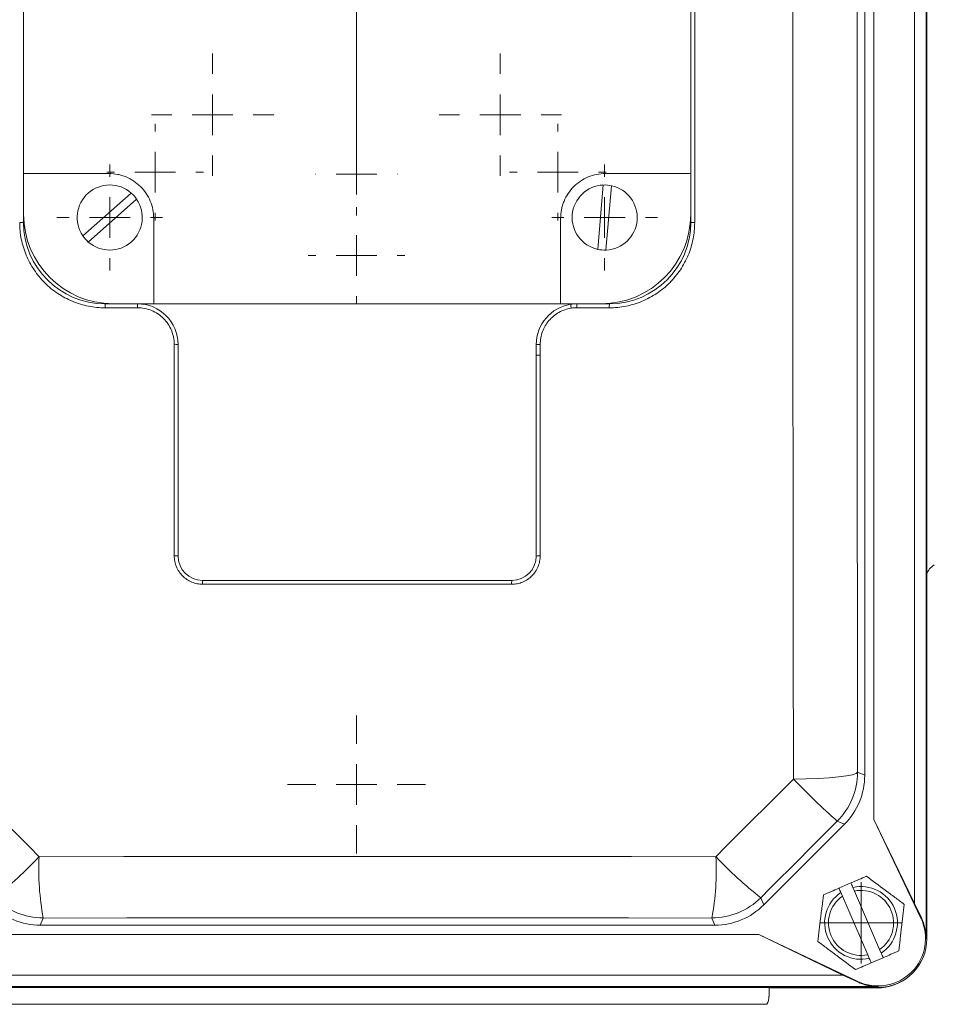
# Model space of a CAD drawing. Header units: millimetres. Extents: x 130 to 821, y 51 to 865.
# Tile 6 of 22: x 205 to 317, y 51 to 172. Entities that reach past the tile are written whole.
import ezdxf

# ---------------------------------------------------------------- set-up
doc = ezdxf.new("R2010")
doc.units = ezdxf.units.MM

# ---------------------------------------------------------------- blocks, each defined once
blk = doc.blocks.new('SW_CENTERMARKSYMBOL_10')
at = {"color": 0, "linetype": 'Continuous', "lineweight": 0}
for p, q in [((0, 5), (0, 23.5)), ((0, 0), (0, 2.5)), ((-5, 0), (-23.5, 0)), ((0, 0), (-2.5, 0)), ((0, 0), (0, -2.5)), ((0, 0), (2.5, 0)), ((5, 0), (23.5, 0)), ((0, -5), (0, -23.5))]:
    blk.add_line(p, q, dxfattribs=at)
blk = doc.blocks.new('SW_CENTERMARKSYMBOL_11')
at = {"color": 0, "linetype": 'Continuous', "lineweight": 0}
for p, q in [((0, 5), (0, 7.5)), ((0, 0), (0, 2.5)), ((-5, 0), (-7.5, 0)), ((0, 0), (-2.5, 0)), ((0, 0), (0, -2.5)), ((0, 0), (2.5, 0)), ((5, 0), (7.5, 0)), ((0, -5), (0, -7.5))]:
    blk.add_line(p, q, dxfattribs=at)
blk = doc.blocks.new('SW_CENTERMARKSYMBOL_12')
at = {"color": 0, "linetype": 'Continuous', "lineweight": 0}
for p, q in [((0, 5), (0, 7.5)), ((0, 0), (0, 2.5)), ((-5, 0), (-7.5, 0)), ((0, 0), (-2.5, 0)), ((0, 0), (0, -2.5)), ((0, 0), (2.5, 0)), ((5, 0), (7.5, 0)), ((0, -5), (0, -7.5))]:
    blk.add_line(p, q, dxfattribs=at)
blk = doc.blocks.new('SW_CENTERMARKSYMBOL_15')
at = {"color": 0, "linetype": 'Continuous', "lineweight": 0}
for p, q in [((0, 5), (0, 6.5)), ((0, 0), (0, 2.5)), ((-5, 0), (-6.5, 0)), ((0, 0), (-2.5, 0)), ((0, 0), (0, -2.5)), ((0, 0), (2.5, 0)), ((5, 0), (6.5, 0)), ((0, -5), (0, -6.5))]:
    blk.add_line(p, q, dxfattribs=at)
blk = doc.blocks.new('SW_CENTERMARKSYMBOL_16')
at = {"color": 0, "linetype": 'Continuous', "lineweight": 0}
for p, q in [((0, 5), (0, 6.5)), ((0, 0), (0, 2.5)), ((-5, 0), (-6.5, 0)), ((0, 0), (-2.5, 0)), ((0, 0), (0, -2.5)), ((0, 0), (2.5, 0)), ((5, 0), (6.5, 0)), ((0, -5), (0, -6.5))]:
    blk.add_line(p, q, dxfattribs=at)
blk = doc.blocks.new('SW_CENTERMARKSYMBOL_25')
at = {"color": 0, "linetype": 'Continuous', "lineweight": 0}
for p, q in [((0, 5), (0, 5.95)), ((0, 0), (0, 2.5)), ((-5, 0), (-5.95, 0)), ((0, 0), (-2.5, 0)), ((0, 0), (0, -2.5)), ((0, 0), (2.5, 0)), ((5, 0), (5.95, 0)), ((0, -5), (0, -5.95))]:
    blk.add_line(p, q, dxfattribs=at)
blk = doc.blocks.new('SW_CENTERMARKSYMBOL_26')
at = {"color": 0, "linetype": 'Continuous', "lineweight": 0}
for p, q in [((0, 5), (0, 5.95)), ((0, 0), (0, 2.5)), ((-5, 0), (-5.95, 0)), ((0, 0), (-2.5, 0)), ((0, 0), (0, -2.5)), ((0, 0), (2.5, 0)), ((5, 0), (5.95, 0)), ((0, -5), (0, -5.95))]:
    blk.add_line(p, q, dxfattribs=at)
blk = doc.blocks.new('SW_CENTERMARKSYMBOL_27')
at = {"color": 0, "linetype": 'Continuous', "lineweight": 0}
for p, q in [((0, 5), (0, 5.05)), ((0, 0), (0, 2.5)), ((-5, 0), (-5.05, 0)), ((0, 0), (-2.5, 0)), ((0, 0), (0, -2.5)), ((0, 0), (2.5, 0)), ((5, 0), (5.05, 0)), ((0, -5), (0, -5.05))]:
    blk.add_line(p, q, dxfattribs=at)
blk = doc.blocks.new('SW_CENTERMARKSYMBOL_28')
at = {"color": 0, "linetype": 'Continuous', "lineweight": 0}
for p, q in [((0, 5), (0, 5.95)), ((0, 0), (0, 2.5)), ((-5, 0), (-5.95, 0)), ((0, 0), (-2.5, 0)), ((0, 0), (0, -2.5)), ((0, 0), (2.5, 0)), ((5, 0), (5.95, 0)), ((0, -5), (0, -5.95))]:
    blk.add_line(p, q, dxfattribs=at)
blk = doc.blocks.new('SW_CENTERMARKSYMBOL_29')
at = {"color": 0, "linetype": 'Continuous', "lineweight": 0}
for p, q in [((0, 5), (0, 8.47)), ((0, 0), (0, 2.5)), ((-5, 0), (-8.47, 0)), ((0, 0), (-2.5, 0)), ((0, 0), (0, -2.5)), ((0, 0), (2.5, 0)), ((5, 0), (8.47, 0)), ((0, -5), (0, -8.47))]:
    blk.add_line(p, q, dxfattribs=at)
blk = doc.blocks.new('SW_CENTERMARKSYMBOL_31')
at = {"color": 0, "linetype": 'Continuous', "lineweight": 0}
for p, q in [((0, 2.5), (0, 5)), ((0, 0), (0, 2.5)), ((-2.5, 0), (-5, 0)), ((0, 0), (-2.5, 0)), ((0, 0), (0, -2.5)), ((0, 0), (2.5, 0)), ((2.5, 0), (5, 0)), ((0, -2.5), (0, -5))]:
    blk.add_line(p, q, dxfattribs=at)

msp = doc.modelspace()

# ---------------------------------------------------------------- linework, layer by layer
at = {"color": 7, "linetype": 'Continuous', "lineweight": 15}
for p, q in [((316.21, 237.31), (316.21, 59.31)), ((316.3, 59.31), (316.3, 237.31)), ((316.3, 237.31), (316.3, 59.31)), ((314.8, 233.01), (314.8, 63.62)), ((309.8, 222.68), (309.8, 73.95)), ((308.67, 79.37), (308.67, 217.26)), ((205.3, 209.31), (205.3, 147.31)), ((287.3, 147.31), (287.3, 209.31)), ((287.77, 209.27), (287.77, 147.32)), ((205.31, 153.31), (205.31, 203.31)), ((287.29, 203.31), (287.29, 153.31)), ((205.31, 153.31), (215.8, 153.31)), ((205.31, 148.31), (205.31, 153.31)), ((276.8, 153.31), (287.29, 153.31)), ((287.29, 153.31), (287.29, 148.31)), ((275.88, 144), (276.54, 151.91)), ((277.54, 151.82), (276.87, 143.91)), ((212.59, 145.65), (218.53, 150.91)), ((219.2, 150.17), (213.26, 144.9)), ((221.3, 147.81), (221.3, 137.32)), ((271.3, 137.32), (271.3, 147.81)), ((215.3, 137.31), (219.3, 137.31)), ((219.32, 136.82), (215.33, 136.82)), ((221.3, 137.32), (216.3, 137.32)), ((271.3, 137.32), (221.3, 137.32)), ((276.3, 137.32), (271.3, 137.32)), ((277.28, 136.82), (273.28, 136.82)), ((273.3, 137.31), (277.3, 137.31)), ((223.82, 106.34), (223.82, 132.33)), ((224.3, 132.31), (224.3, 106.31)), ((268.3, 130.99), (268.3, 132.31)), ((268.3, 106.31), (268.3, 130.99)), ((268.79, 131), (268.79, 106.34)), ((227.3, 103.31), (265.3, 103.31)), ((265.29, 102.85), (227.32, 102.85)), ((307.78, 79.74), (308.67, 79.37)), ((309.8, 73.95), (315.56, 61.81)), ((314.8, 63.62), (309.8, 73.95)), ((296.26, 63.44), (306.18, 73.36)), ((306.18, 73.36), (305.29, 73.73)), ((305.5, 65.5), (306.97, 66.14)), ((307.4, 65.14), (307.21, 65.59)), ((295.89, 64.32), (296.26, 63.44)), ((305.74, 64.95), (305.93, 64.51)), ((305.93, 64.51), (309.03, 57.31)), ((310.5, 57.95), (307.4, 65.14)), ((315.64, 61.85), (314.8, 63.62)), ((207.72, 61.83), (207.36, 60.95)), ((290.25, 60.95), (289.88, 61.83)), ((315.56, 61.81), (315.64, 61.85)), ((207.36, 60.95), (290.25, 60.95)), ((295.66, 59.81), (201.94, 59.81)), ((307.8, 54.05), (295.66, 59.81)), ((295.66, 59.81), (305.99, 54.81)), ((316.21, 59.31), (316.3, 59.31)), ((309.03, 57.31), (309.22, 56.87)), ((310.93, 56.95), (309.46, 56.32)), ((310.69, 57.5), (310.5, 57.95)), ((305.99, 54.81), (191.61, 54.81)), ((305.99, 54.81), (307.77, 53.97)), ((310.3, 53.4), (187.3, 53.4)), ((187.3, 53.32), (310.3, 53.32)), ((310.3, 53.31), (187.3, 53.31)), ((307.8, 54.05), (307.77, 53.97)), ((310.3, 53.4), (310.3, 53.32)), ((296.91, 53.24), (310.21, 53.24)), ((296.91, 52.23), (296.91, 53.24)), ((296.63, 51.23), (195.79, 51.23))]:
    msp.add_line(p, q, dxfattribs=at)
at = {"color": 7, "linetype": 'Continuous', "lineweight": 15, "flags": 128}
for points in [[(299.9, 78.9), (299.88, 96.21), (299.86, 113.56), (299.85, 130.93), (299.85, 148.31), (299.85, 165.7), (299.86, 183.07), (299.88, 200.42), (299.9, 217.73)], [(307.78, 216.89), (307.76, 199.78), (307.74, 182.65), (307.73, 165.49), (307.73, 148.31), (307.73, 131.14), (307.74, 113.98), (307.76, 96.85), (307.78, 79.74)], [(197.7, 78.9), (198.89, 77.71), (200.08, 76.52), (201.27, 75.33), (202.46, 74.14), (203.65, 72.94), (204.84, 71.75), (206.03, 70.56), (207.22, 69.37)], [(290.38, 69.37), (291.57, 70.56), (292.76, 71.75), (293.95, 72.94), (295.14, 74.14), (296.33, 75.33), (297.52, 76.52), (298.71, 77.71), (299.9, 78.9)], [(299.9, 78.9), (301.45, 78.92), (302.93, 78.98), (304.28, 79.06), (305.46, 79.17), (306.43, 79.29), (307.16, 79.43), (307.61, 79.58), (307.78, 79.74)], [(305.29, 73.73), (304.11, 72.55), (302.94, 71.38), (301.76, 70.2), (300.59, 69.03), (299.41, 67.85), (298.24, 66.67), (297.06, 65.5), (295.89, 64.32)], [(207.22, 69.37), (217.61, 69.38), (228, 69.39), (238.4, 69.39), (248.8, 69.39), (259.2, 69.39), (269.6, 69.39), (280, 69.38), (290.38, 69.37)], [(289.88, 61.83), (279.62, 61.84), (269.35, 61.85), (259.08, 61.85), (248.8, 61.85), (238.53, 61.85), (228.25, 61.85), (217.98, 61.84), (207.72, 61.83)]]:
    msp.add_lwpolyline(points, dxfattribs=at)
at = {"color": 7, "linetype": 'Continuous', "lineweight": 15}
for centre, radius, start, end in [((215.9, 147.91), 4, 48.7166, 214.3551), ((276.71, 147.91), 4, 92.3805, 258.019), ((276.71, 147.91), 4, 78.019, 92.3805), ((276.71, 147.91), 4, 272.3805, 78.019), ((215.9, 147.91), 4, 228.7166, 34.3551), ((215.9, 147.91), 4, 34.3551, 48.7166), ((216.3, 148.31), 10.99, 180, 270), ((276.3, 148.31), 10.99, 270, 0), ((204.95, 67.26), 80.05, 89.745, 90.0804), ((215.3, 147.31), 10, 180, 270), ((277.3, 147.31), 10, 270, 0), ((287.66, 66.4), 80.92, 89.9195, 90.2538), ((215.9, 147.91), 4, 214.3551, 228.7166), ((276.71, 147.91), 4, 258.019, 272.3805), ((212.75, 136.94), 2.58, 357.3013, 8.2659), ((216.4, 136.94), 2.92, 357.6181, 7.2852), ((219.3, 132.31), 5, 0, 90), ((273.3, 132.31), 5, 98.862, 180), ((273.3, 132.31), 5, 90, 98.862), ((276.45, 137.49), 3.92, 183.4689, 190.6212), ((276.79, 136.94), 3.51, 173.9439, 181.9831), ((280.3, 136.94), 3.02, 172.9603, 182.3024), ((223.94, 127.11), 5.22, 85.9942, 91.2921), ((268.69, 126.25), 6.07, 89.0623, 93.637), ((268.67, 126.13), 4.87, 88.5986, 94.3187), ((223.94, 104.34), 2.01, 79.5408, 93.3435), ((227.3, 106.31), 3, 180, 270), ((265.3, 106.31), 3, 270, 0), ((268.67, 104.32), 2.03, 86.6492, 100.4144), ((223.59, 102.96), 3.72, 358.28, 5.48), ((270.13, 102.96), 4.85, 175.7914, 181.3225), ((370.93, 147.6), 98.82, 224.0425, 228.3723), ((299.28, 79.74), 8.5, 315.0044, 359.9956), ((171.65, 102.61), 48.68, 308.1385, 316.9403), ((238.83, 67.7), 31.65, 176.9741, 190.6877), ((258.78, 67.7), 31.65, 349.3123, 3.0259), ((325.95, 102.61), 48.68, 223.0597, 231.8615), ((308.21, 61.23), 4.47, 303.6216, 103.0228), ((207.72, 70.34), 8.5, 225.0044, 269.9956), ((289.88, 70.34), 8.5, 270.0044, 314.9956), ((308.21, 61.23), 4.47, 123.6216, 283.0228), ((308.21, 61.23), 4, 124.8592, 281.7852), ((308.21, 61.23), 4, 304.8592, 101.7852), ((310.3, 59.31), 5.83, 244.6063, 25.3937), ((310.3, 59.31), 5.91, 0, 25.3937), ((310.3, 59.31), 6, 270, 0), ((310.3, 59.31), 6, 270, 0), ((310.21, 59.23), 5.99, 270, 310.7189), ((310.3, 59.31), 5.91, 244.6063, 270)]:
    msp.add_arc(centre, radius, start, end, dxfattribs=at)
for centre, major_axis, ratio, start_param, end_param in [((318.2, 103.47), (-1.42, 1.42), 0.998783, 6.015093, 6.754131), ((300.17, 79.37), (7.85, -3.25), 0.999894, 5.890524, 6.675847), ((207.36, 69.45), (-3.25, -7.85), 0.999894, 5.890524, 6.675847), ((290.25, 69.45), (3.25, -7.85), 0.999894, 5.890524, 6.675847), ((294.87, 52.23), (2.03, 0), 0.984808, 5.759587, 6.283185)]:
    msp.add_ellipse(centre, major_axis=major_axis, ratio=ratio, start_param=start_param, end_param=end_param, dxfattribs=at)
for points, knots in [([(215.8, 153.31), (216.16, 153.31), (216.52, 153.28), (217.05, 153.18), (217.22, 153.13), (217.56, 153.03), (217.74, 152.97), (218.24, 152.76), (218.55, 152.59), (219.15, 152.19), (219.43, 151.96), (219.94, 151.45), (220.17, 151.17), (220.57, 150.57), (220.74, 150.25), (221.02, 149.59), (221.12, 149.24), (221.27, 148.53), (221.3, 148.18), (221.3, 147.81)], [0, 0, 0, 0, 0.125, 0.125, 0.1875, 0.1875, 0.25, 0.25, 0.375, 0.375, 0.5, 0.5, 0.625, 0.625, 0.75, 0.75, 0.875, 0.875, 1, 1, 1, 1]), ([(271.3, 147.81), (271.3, 148.18), (271.34, 148.53), (271.44, 149.06), (271.48, 149.23), (271.59, 149.58), (271.65, 149.75), (271.86, 150.25), (272.03, 150.57), (272.42, 151.16), (272.66, 151.45), (273.16, 151.96), (273.44, 152.18), (274.04, 152.59), (274.36, 152.76), (275.03, 153.03), (275.37, 153.14), (276.08, 153.28), (276.44, 153.31), (276.8, 153.31)], [0, 0, 0, 0, 0.125, 0.125, 0.1875, 0.1875, 0.25, 0.25, 0.375, 0.375, 0.5, 0.5, 0.625, 0.625, 0.75, 0.75, 0.875, 0.875, 1, 1, 1, 1]), ([(215.33, 136.82), (214.63, 136.82), (213.95, 136.89), (212.95, 137.09), (212.62, 137.17), (211.96, 137.37), (211.63, 137.49), (210.68, 137.88), (210.07, 138.21), (209.22, 138.78), (208.94, 138.98), (208.41, 139.42), (208.15, 139.65), (207.43, 140.37), (206.99, 140.9), (206.42, 141.76), (206.24, 142.06), (205.91, 142.66), (205.62, 143.28), (205.39, 143.93), (205.19, 144.58), (205.1, 144.92), (204.9, 145.94), (204.83, 146.62), (204.83, 147.32)], [0, 0, 0, 0, 0.125, 0.125, 0.1875, 0.1875, 0.25, 0.25, 0.375, 0.375, 0.4375, 0.4375, 0.5, 0.5, 0.625, 0.625, 0.6875, 0.6875, 0.75, 0.8125, 0.8125, 0.875, 0.875, 1, 1, 1, 1]), ([(287.77, 147.32), (287.77, 146.62), (287.71, 145.94), (287.51, 144.94), (287.42, 144.6), (287.22, 143.94), (287.11, 143.62), (286.71, 142.66), (286.39, 142.06), (285.82, 141.21), (285.61, 140.93), (285.17, 140.39), (284.94, 140.14), (284.22, 139.41), (283.69, 138.98), (282.83, 138.4), (282.53, 138.23), (281.93, 137.9), (281.31, 137.61), (280.67, 137.38), (280.01, 137.18), (279.67, 137.09), (278.66, 136.89), (277.97, 136.82), (277.28, 136.82)], [0, 0, 0, 0, 0.125, 0.125, 0.1875, 0.1875, 0.25, 0.25, 0.375, 0.375, 0.4375, 0.4375, 0.5, 0.5, 0.625, 0.625, 0.6875, 0.6875, 0.75, 0.8125, 0.8125, 0.875, 0.875, 1, 1, 1, 1]), ([(223.82, 132.33), (223.82, 132.62), (223.79, 132.92), (223.68, 133.49), (223.59, 133.78), (223.36, 134.32), (223.23, 134.58), (222.9, 135.07), (222.71, 135.3), (222.3, 135.71), (222.07, 135.9), (221.58, 136.23), (221.32, 136.37), (220.78, 136.59), (220.49, 136.68), (219.91, 136.79), (219.62, 136.82), (219.32, 136.82)], [0, 0, 0, 0, 0.125, 0.125, 0.25, 0.25, 0.375, 0.375, 0.5, 0.5, 0.625, 0.625, 0.75, 0.75, 0.875, 0.875, 1, 1, 1, 1]), ([(272.59, 136.77), (272.33, 136.73), (272.07, 136.66), (271.56, 136.49), (271.32, 136.38), (270.86, 136.12), (270.64, 135.98), (270.23, 135.64), (270.04, 135.45), (269.69, 135.05), (269.54, 134.84), (269.27, 134.38), (269.16, 134.14), (268.88, 133.39), (268.79, 132.86), (268.79, 132.33)], [0, 0, 0, 0, 0.125, 0.125, 0.25, 0.25, 0.375, 0.375, 0.5, 0.5, 0.625, 0.625, 0.75, 0.75, 1, 1, 1, 1]), ([(268.79, 132.33), (268.79, 131.99), (268.79, 131.66), (268.79, 131.33), (268.79, 131.22), (268.79, 131.11), (268.79, 131)], [0, 0, 0, 0, 0.000999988, 0.000999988, 0.000999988, 0.001327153, 0.001327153, 0.001327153, 0.001327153]), ([(227.32, 102.85), (227.09, 102.85), (226.86, 102.87), (226.41, 102.96), (226.19, 103.03), (225.77, 103.2), (225.57, 103.31), (225.18, 103.56), (225, 103.71), (224.68, 104.03), (224.54, 104.21), (224.28, 104.59), (224.17, 104.79), (224, 105.21), (223.93, 105.43), (223.84, 105.89), (223.82, 106.11), (223.82, 106.34)], [0, 0, 0, 0, 0.125, 0.125, 0.25, 0.25, 0.375, 0.375, 0.5, 0.5, 0.625, 0.625, 0.75, 0.75, 0.875, 0.875, 1, 1, 1, 1]), ([(268.79, 106.34), (268.79, 106.11), (268.76, 105.89), (268.68, 105.44), (268.61, 105.22), (268.43, 104.8), (268.33, 104.59), (268.07, 104.21), (267.93, 104.03), (267.6, 103.71), (267.43, 103.57), (267.05, 103.31), (266.84, 103.2), (266.42, 103.03), (266.2, 102.96), (265.75, 102.87), (265.52, 102.85), (265.29, 102.85)], [0, 0, 0, 0, 0.125, 0.125, 0.25, 0.25, 0.375, 0.375, 0.5, 0.5, 0.625, 0.625, 0.75, 0.75, 0.875, 0.875, 1, 1, 1, 1]), ([(308.89, 66.96), (308.57, 66.83), (308.25, 66.69), (307.61, 66.41), (307.29, 66.27), (306.97, 66.14)], [0, 0, 0, 0, 0.5, 0.5, 1, 1, 1, 1]), ([(308.89, 66.96), (309.64, 66.4), (310.41, 65.83), (311.39, 65.09), (311.59, 64.95), (311.98, 64.66), (312.18, 64.51), (312.76, 64.08), (313.14, 63.8), (313.52, 63.51)], [0, 0, 0, 0, 0.5, 0.5, 0.625, 0.625, 0.75, 0.75, 1, 1, 1, 1]), ([(302.91, 58.94), (303.02, 59.88), (303.13, 60.83), (303.28, 62.05), (303.3, 62.29), (303.36, 62.78), (303.39, 63.02), (303.47, 63.73), (303.53, 64.21), (303.58, 64.68)], [0, 0, 0, 0, 0.5, 0.5, 0.625, 0.625, 0.75, 0.75, 1, 1, 1, 1]), ([(313.52, 63.51), (313.41, 62.58), (313.29, 61.63), (313.15, 60.41), (313.12, 60.16), (313.07, 59.68), (313.04, 59.44), (312.95, 58.72), (312.9, 58.25), (312.84, 57.78)], [0, 0, 0, 0, 0.5, 0.5, 0.625, 0.625, 0.75, 0.75, 1, 1, 1, 1]), ([(307.54, 55.49), (306.79, 56.06), (306.02, 56.63), (305.04, 57.36), (304.84, 57.51), (304.45, 57.8), (304.25, 57.94), (303.67, 58.38), (303.29, 58.66), (302.91, 58.94)], [0, 0, 0, 0, 0.5, 0.5, 0.625, 0.625, 0.75, 0.75, 1, 1, 1, 1]), ([(312.84, 57.78), (312.53, 57.64), (312.21, 57.51), (311.57, 57.23), (311.25, 57.09), (310.93, 56.95)], [0, 0, 0, 0, 0.5, 0.5, 1, 1, 1, 1])]:
    msp.add_open_spline(points, degree=3, knots=knots, dxfattribs=at)
for points in [[(273.28, 136.82), (273.05, 136.82), (272.82, 136.81), (272.59, 136.77)], [(305.5, 65.5), (304.84, 65.22), (304.21, 64.94), (303.58, 64.68)], [(305.5, 65.5), (305.58, 65.32), (305.66, 65.14), (305.74, 64.95)], [(307.21, 65.59), (307.13, 65.77), (307.05, 65.95), (306.97, 66.14)], [(309.22, 56.87), (309.3, 56.69), (309.38, 56.5), (309.46, 56.32)], [(310.93, 56.95), (310.85, 57.14), (310.77, 57.32), (310.69, 57.5)], [(309.46, 56.32), (308.8, 56.04), (308.17, 55.76), (307.54, 55.49)]]:
    msp.add_open_spline(points, degree=3, dxfattribs=at)

# ---------------------------------------------------------------- block references
at = {"color": 7, "linetype": 'Continuous', "lineweight": 0}
for name, p in [('SW_CENTERMARKSYMBOL_10', (246.21, 178.23)), ('SW_CENTERMARKSYMBOL_12', (228.54, 160.55)), ('SW_CENTERMARKSYMBOL_11', (263.89, 160.55)), ('SW_CENTERMARKSYMBOL_28', (221.47, 153.48)), ('SW_CENTERMARKSYMBOL_25', (270.96, 153.48)), ('SW_CENTERMARKSYMBOL_27', (246.21, 153.23)), ('SW_CENTERMARKSYMBOL_16', (215.9, 147.91)), ('SW_CENTERMARKSYMBOL_15', (276.71, 147.91)), ('SW_CENTERMARKSYMBOL_26', (246.21, 143.23)), ('SW_CENTERMARKSYMBOL_29', (246.21, 78.23)), ('SW_CENTERMARKSYMBOL_31', (308.21, 61.23))]:
    msp.add_blockref(name, p, dxfattribs=at)

doc.saveas('drawing.dxf')
